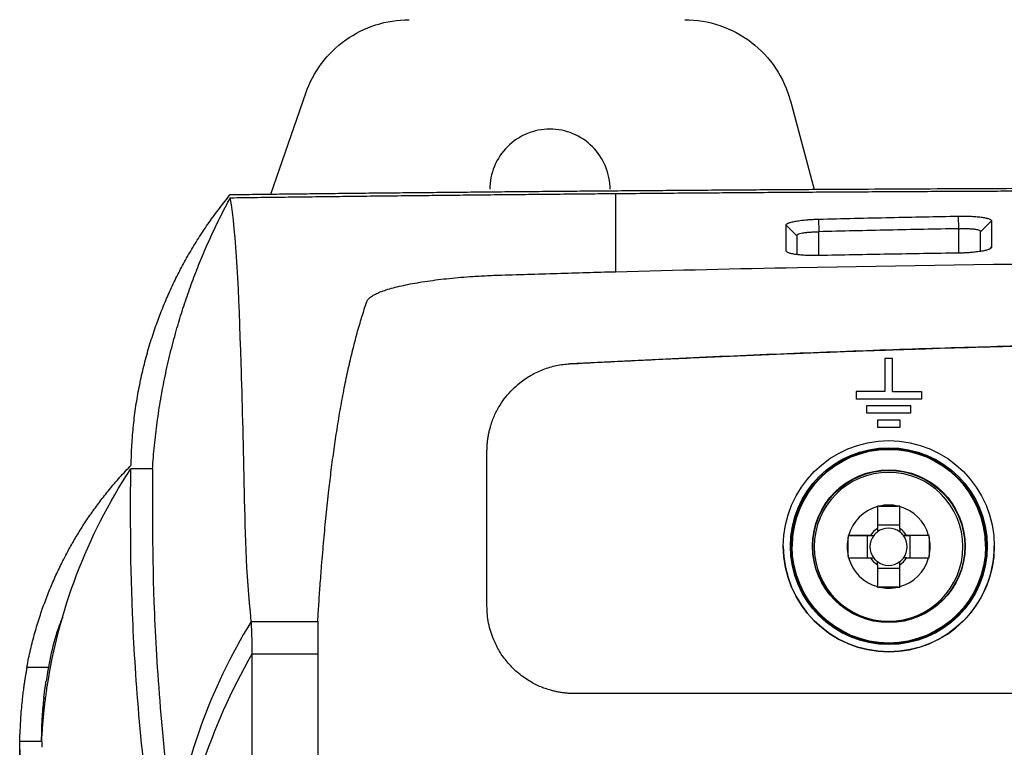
# Model space of a CAD drawing. Header units: millimetres. Extents: x -0.39 to 0.76, y -0.29 to 0.59.
# Tile 44 of 137: x 0.1412 to 0.1862, y 0.2431 to 0.2764. Entities that reach past the tile are written whole.
import ezdxf

# ---------------------------------------------------------------- set-up
doc = ezdxf.new("R2010")
doc.units = ezdxf.units.MM

msp = doc.modelspace()

# ---------------------------------------------------------------- linework, layer by layer
at = {"color": 7, "linetype": 'Continuous', "lineweight": 25}
for p, q in [((0.152688, 0.268415), (0.154288, 0.273025)), ((0.176447, 0.27268), (0.177531, 0.268632)), ((0.177737, 0.267272), (0.177751, 0.266697)), ((0.184151, 0.266835), (0.18414, 0.267409)), ((0.18565, 0.267195), (0.185151, 0.266693)), ((0.176751, 0.266516), (0.17625, 0.266999)), ((0.176751, 0.266516), (0.176751, 0.26567)), ((0.185582, 0.265919), (0.185651, 0.265988)), ((0.180776, 0.260901), (0.180776, 0.259401)), ((0.181126, 0.260901), (0.180776, 0.260901)), ((0.181126, 0.259401), (0.181126, 0.260901)), ((0.179451, 0.259401), (0.179451, 0.259051)), ((0.180776, 0.259401), (0.179451, 0.259401)), ((0.181126, 0.259401), (0.182451, 0.259401)), ((0.182451, 0.259401), (0.182451, 0.259051)), ((0.179451, 0.25905), (0.179451, 0.259051)), ((0.182451, 0.259051), (0.179451, 0.259051)), ((0.182451, 0.25905), (0.179451, 0.25905)), ((0.182451, 0.25905), (0.182451, 0.259051)), ((0.179951, 0.258401), (0.179951, 0.258751)), ((0.179951, 0.258751), (0.181951, 0.258751)), ((0.181951, 0.258401), (0.181951, 0.258751)), ((0.179951, 0.2584), (0.179951, 0.258401)), ((0.181951, 0.258401), (0.179951, 0.258401)), ((0.181951, 0.2584), (0.179951, 0.2584)), ((0.180451, 0.257751), (0.180451, 0.258101)), ((0.180451, 0.258101), (0.181451, 0.258101)), ((0.181451, 0.258101), (0.181451, 0.257751)), ((0.181951, 0.258401), (0.181951, 0.2584)), ((0.180451, 0.25775), (0.180451, 0.257751)), ((0.181451, 0.257751), (0.180451, 0.257751)), ((0.181451, 0.25775), (0.180451, 0.25775)), ((0.181451, 0.25775), (0.181451, 0.257751)), ((0.147281, 0.255855), (0.146281, 0.255855)), ((0.180426, 0.254134), (0.180426, 0.25313)), ((0.180504, 0.254154), (0.181377, 0.254154)), ((0.181456, 0.25313), (0.181456, 0.254134)), ((0.181456, 0.253283), (0.180426, 0.253283)), ((0.179091, 0.25282), (0.179957, 0.252814)), ((0.179091, 0.251869), (0.179091, 0.252741)), ((0.180116, 0.25282), (0.179112, 0.25282)), ((0.179957, 0.252814), (0.179957, 0.25179)), ((0.179957, 0.252814), (0.180263, 0.252814)), ((0.181618, 0.252814), (0.181924, 0.252814)), ((0.18277, 0.25282), (0.181766, 0.25282)), ((0.18279, 0.25282), (0.181924, 0.252814)), ((0.181924, 0.25179), (0.181924, 0.252814)), ((0.18279, 0.252741), (0.18279, 0.251869)), ((0.176126, 0.252325), (0.176126, 0.252325)), ((0.176526, 0.252325), (0.176526, 0.252325)), ((0.177541, 0.2523), (0.177541, 0.252296)), ((0.184341, 0.252296), (0.184341, 0.2523)), ((0.185376, 0.252325), (0.185376, 0.252325)), ((0.185776, 0.252325), (0.185776, 0.252325)), ((0.179112, 0.25179), (0.180116, 0.25179)), ((0.181766, 0.25179), (0.18277, 0.25179)), ((0.180426, 0.25148), (0.180426, 0.250476)), ((0.180426, 0.251316), (0.181456, 0.251316)), ((0.181456, 0.250476), (0.181456, 0.25148)), ((0.181377, 0.250456), (0.180504, 0.250456)), ((0.151797, 0.248889), (0.154836, 0.248889)), ((0.151836, 0.247404), (0.154836, 0.247404)), ((0.141533, 0.246801), (0.142559, 0.246801)), ((0.14221, 0.243396), (0.14121, 0.243396)), ((0.142194, 0.243581), (0.142194, 0.243396))]:
    msp.add_line(p, q, dxfattribs=at)
at = {"color": 9, "linetype": 'Continuous', "lineweight": 25}
for p, q in [((0.177751, 0.265607), (0.177751, 0.266697)), ((0.184151, 0.265719), (0.184151, 0.266835))]:
    msp.add_line(p, q, dxfattribs=at)
at = {"color": 7, "linetype": 'Continuous', "lineweight": 25}
for centre, radius in [((0.180951, 0.252325), 0.0048249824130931), ((0.180951, 0.252325), 0.0044999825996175), ((0.180951, 0.252325), 0.0044495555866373), ((0.180951, 0.252325), 0.0044249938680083), ((0.180951, 0.252322), 0.0034912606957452), ((0.180951, 0.252315), 0.0034738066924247)]:
    msp.add_circle(centre, radius, dxfattribs=at)
for centre, radius, start, end in [((0.180951, 0.252325), 0.0044250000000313, 0.000214, 179.999786), ((0.180941, 0.2523), 0.0034000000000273, 0.000229, 179.999771), ((0.180941, 0.252305), 0.0018999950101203, 105.726764, 164.272935), ((0.180941, 0.252305), 0.0019000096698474, 76.726213, 103.273787), ((0.180941, 0.252305), 0.0018999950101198, 15.727065, 74.273236), ((0.180941, 0.252305), 0.0009724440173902, 121.977747, 148.021952), ((0.180941, 0.252299), 0.0008510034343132, 52.759072, 127.240928), ((0.180941, 0.252305), 0.0009724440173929, 31.978048, 58.022253), ((0.180941, 0.252305), 0.0018999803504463, 166.726075, 193.273925), ((0.180941, 0.252299), 0.0008509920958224, 142.75872, 217.24128), ((0.180941, 0.252299), 0.0008509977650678, 127.240953, 142.758746), ((0.180941, 0.252299), 0.0008509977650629, 37.241254, 52.759047), ((0.180941, 0.252299), 0.0008509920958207, 322.75872, 37.24128), ((0.180941, 0.252305), 0.0018999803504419, 346.726075, 13.273925), ((0.180951, 0.252325), 0.0048249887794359, 180.000168, 270.000133), ((0.180941, 0.252296), 0.0034000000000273, 180.000229, 359.999771), ((0.180951, 0.252325), 0.0048249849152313, 269.999821, 359.999878), ((0.180941, 0.252305), 0.0018999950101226, 195.727065, 254.273236), ((0.180941, 0.252305), 0.000972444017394, 211.978048, 238.022253), ((0.180941, 0.252299), 0.0008509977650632, 217.241254, 232.759047), ((0.180941, 0.252305), 0.0018999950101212, 285.726764, 344.272935), ((0.180941, 0.252305), 0.0009724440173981, 301.977747, 328.021952), ((0.180941, 0.252299), 0.0008509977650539, 307.240953, 322.758746), ((0.180941, 0.252299), 0.0008510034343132, 232.759072, 307.240928), ((0.180941, 0.252305), 0.0019000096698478, 256.726213, 283.273787)]:
    msp.add_arc(centre, radius, start, end, dxfattribs=at)
for points, knots in [([(0.1542876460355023, 0.2730247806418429), (0.1544565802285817, 0.27351164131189), (0.1547013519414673, 0.2739721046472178), (0.1553194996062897, 0.2747968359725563), (0.1556927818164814, 0.2751609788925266), (0.1565325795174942, 0.2757584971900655), (0.1569989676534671, 0.2759917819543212), (0.1579807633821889, 0.2763054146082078), (0.1584960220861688, 0.2763857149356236), (0.1590113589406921, 0.2763857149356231)], [0, 0, 0, 0, 0.25, 0.25, 0.5, 0.5, 0.75, 0.75, 1, 1, 1, 1]), ([(0.1716172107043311, 0.2763857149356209), (0.1721626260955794, 0.2763857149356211), (0.1727079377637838, 0.2762956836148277), (0.1737408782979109, 0.275945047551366), (0.1742283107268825, 0.2756845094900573), (0.1750937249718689, 0.275020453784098), (0.1754715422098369, 0.2746170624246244), (0.1760775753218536, 0.2737100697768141), (0.1763056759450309, 0.2732066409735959), (0.176446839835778, 0.2726798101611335)], [0, 0, 0, 0, 0.25, 0.25, 0.5, 0.5, 0.75, 0.75, 1, 1, 1, 1]), ([(0.1682038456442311, 0.2686357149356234), (0.1682038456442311, 0.2689956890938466), (0.1681322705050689, 0.2693555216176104), (0.1678567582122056, 0.2700206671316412), (0.1676529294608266, 0.2703257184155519), (0.1671438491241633, 0.2708347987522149), (0.1668387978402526, 0.2710386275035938), (0.1661736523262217, 0.2713141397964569), (0.165813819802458, 0.2713857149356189), (0.1650938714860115, 0.2713857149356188), (0.1647340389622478, 0.2713141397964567), (0.1640688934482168, 0.2710386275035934), (0.1637638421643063, 0.2708347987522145), (0.1632547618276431, 0.2703257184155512), (0.1630509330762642, 0.2700206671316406), (0.162775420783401, 0.2693555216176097), (0.162703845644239, 0.2689956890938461), (0.162703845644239, 0.2686357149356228)], [0, 0, 0, 0, 0.125, 0.125, 0.25, 0.25, 0.375, 0.375, 0.5, 0.5, 0.625, 0.625, 0.75, 0.75, 0.875, 0.875, 1, 1, 1, 1]), ([(0.1463048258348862, 0.2560316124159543), (0.1463075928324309, 0.2561853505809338), (0.1463131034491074, 0.2564915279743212), (0.1463348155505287, 0.2569486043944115), (0.1463660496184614, 0.2574014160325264), (0.146407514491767, 0.2578498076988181), (0.1464587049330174, 0.2582936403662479), (0.1465194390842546, 0.2587327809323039), (0.1465894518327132, 0.2591671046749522), (0.1466685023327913, 0.2595964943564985), (0.1467563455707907, 0.26002084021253), (0.1468527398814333, 0.2604400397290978), (0.1469574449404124, 0.2608539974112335), (0.1470702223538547, 0.2612626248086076), (0.147190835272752, 0.2616658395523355), (0.1473190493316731, 0.2620635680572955), (0.1474885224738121, 0.2625537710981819), (0.1477090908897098, 0.2631371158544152), (0.1479935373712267, 0.2638130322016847), (0.1483067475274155, 0.2644857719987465), (0.1486494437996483, 0.2651543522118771), (0.1490224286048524, 0.2658177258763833), (0.1494262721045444, 0.2664749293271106), (0.1498624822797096, 0.2671245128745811), (0.1503291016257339, 0.267766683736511), (0.1506668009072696, 0.2681843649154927), (0.1508361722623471, 0.2683938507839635)], [0, 0, 0, 0, 0.0354691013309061, 0.0706385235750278, 0.1055068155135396, 0.1400726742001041, 0.174334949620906, 0.208292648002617, 0.2419449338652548, 0.2752911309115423, 0.3083307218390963, 0.3410633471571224, 0.3734888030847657, 0.4056070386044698, 0.4374181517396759, 0.4689223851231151, 0.5001201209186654, 0.5544090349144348, 0.609013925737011, 0.6639286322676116, 0.7191498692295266, 0.7746776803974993, 0.8305159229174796, 0.8866727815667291, 0.9431613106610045, 0.9999999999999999, 0.9999999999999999, 0.9999999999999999, 0.9999999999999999]), ([(0.1508356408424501, 0.2682504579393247), (0.1512503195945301, 0.2682558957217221), (0.1520793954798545, 0.2682667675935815), (0.1533268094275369, 0.2682825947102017), (0.1545763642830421, 0.2682980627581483), (0.155828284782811, 0.2683131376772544), (0.1570824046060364, 0.2683278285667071), (0.1583386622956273, 0.2683421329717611), (0.1595969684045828, 0.2683560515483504), (0.1608572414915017, 0.2683695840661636), (0.1621193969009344, 0.2683827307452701), (0.1633833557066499, 0.268395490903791), (0.1646490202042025, 0.2684078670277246), (0.1659163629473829, 0.2684198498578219), (0.1671850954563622, 0.2684314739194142), (0.1680325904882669, 0.2684389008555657), (0.1684561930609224, 0.2684426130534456)], [0, 0, 0, 0, 0.0717451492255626, 0.1434415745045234, 0.2150892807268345, 0.2866882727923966, 0.3582385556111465, 0.429740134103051, 0.5011930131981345, 0.5725971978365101, 0.6439526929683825, 0.7152595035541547, 0.7865176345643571, 0.8577270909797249, 0.9288878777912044, 1, 1, 1, 1]), ([(0.1508362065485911, 0.2683938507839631), (0.1511699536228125, 0.2683978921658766), (0.1518374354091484, 0.2684059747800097), (0.1528414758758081, 0.2684178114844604), (0.1538473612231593, 0.2684294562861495), (0.1545197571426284, 0.2684370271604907), (0.1548559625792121, 0.2684408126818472)], [0, 0, 0, 0, 0.2500037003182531, 0.4999981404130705, 0.7499935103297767, 1, 1, 1, 1]), ([(0.1548559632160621, 0.2684408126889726), (0.1552674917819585, 0.2684453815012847), (0.156090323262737, 0.2684545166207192), (0.1573280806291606, 0.2684677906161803), (0.1585679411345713, 0.2684807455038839), (0.1598101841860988, 0.2684933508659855), (0.1610547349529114, 0.2685056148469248), (0.162301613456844, 0.2685175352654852), (0.1635508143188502, 0.2685291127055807), (0.1648023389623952, 0.2685403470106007), (0.1660561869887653, 0.2685512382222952), (0.167312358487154, 0.2685617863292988), (0.1685708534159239, 0.268571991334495), (0.1698316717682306, 0.2685818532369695), (0.1710948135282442, 0.2685913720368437), (0.1723602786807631, 0.268600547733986), (0.1736280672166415, 0.2686093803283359), (0.1748981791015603, 0.2686178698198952), (0.1761706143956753, 0.2686260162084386), (0.1774453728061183, 0.2686338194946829), (0.1787224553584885, 0.2686412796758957), (0.1804174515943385, 0.2686507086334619), (0.1825315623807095, 0.2686615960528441), (0.1850663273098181, 0.2686732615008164), (0.1876041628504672, 0.2686835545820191), (0.1901450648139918, 0.2686924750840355), (0.1926890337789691, 0.2687000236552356), (0.1952360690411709, 0.2687061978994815), (0.1977861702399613, 0.2687110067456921), (0.2003393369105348, 0.2687144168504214), (0.2028955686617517, 0.268716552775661), (0.2046008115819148, 0.2687168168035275), (0.2054538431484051, 0.2687169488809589)], [0, 0, 0, 0, 0.0251960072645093, 0.0503781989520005, 0.0755481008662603, 0.1007072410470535, 0.1258571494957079, 0.1509993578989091, 0.1761353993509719, 0.2012668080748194, 0.2263951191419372, 0.251521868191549, 0.2766485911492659, 0.3017768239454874, 0.3269081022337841, 0.3520439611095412, 0.3771859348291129, 0.4023355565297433, 0.4274943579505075, 0.4526638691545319, 0.4778456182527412, 0.5030411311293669, 0.5528054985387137, 0.6025231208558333, 0.652205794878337, 0.701865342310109, 0.751513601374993, 0.8011624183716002, 0.8508236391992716, 0.9005091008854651, 0.9502306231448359, 1, 1, 1, 1]), ([(0.1684561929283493, 0.2684426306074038), (0.1688762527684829, 0.2684462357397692), (0.1697162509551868, 0.2684534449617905), (0.1709788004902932, 0.2684637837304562), (0.1722428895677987, 0.268473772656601), (0.1735086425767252, 0.2684833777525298), (0.1747759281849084, 0.2684926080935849), (0.1760446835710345, 0.2685014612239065), (0.1773148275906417, 0.2685099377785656), (0.1785862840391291, 0.2685180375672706), (0.1798589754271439, 0.2685257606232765), (0.1811328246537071, 0.268533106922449), (0.1824077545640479, 0.2685400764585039), (0.1836836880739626, 0.2685466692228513), (0.1849605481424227, 0.2685528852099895), (0.1862382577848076, 0.2685587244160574), (0.1875167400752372, 0.2685641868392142), (0.1887959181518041, 0.2685692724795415), (0.1900757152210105, 0.2685739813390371), (0.1913560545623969, 0.2685783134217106), (0.1926368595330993, 0.2685822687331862), (0.1939180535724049, 0.2685858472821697), (0.1951995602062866, 0.2685890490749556), (0.196481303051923, 0.2685918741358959), (0.1977632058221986, 0.2685943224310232), (0.1990451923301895, 0.2685963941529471), (0.2003271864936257, 0.2685980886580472), (0.2016091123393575, 0.2685994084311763), (0.2028908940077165, 0.2686003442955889), (0.2041724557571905, 0.2686009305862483), (0.2050267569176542, 0.2686010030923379), (0.2054538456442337, 0.2686010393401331)], [0, 0, 0, 0, 0.0346226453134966, 0.0692352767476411, 0.1038378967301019, 0.138430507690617, 0.1730131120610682, 0.2075857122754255, 0.2421483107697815, 0.2767009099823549, 0.311243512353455, 0.3457761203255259, 0.3802987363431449, 0.414811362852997, 0.4493140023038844, 0.4838066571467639, 0.518289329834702, 0.5527620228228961, 0.5872247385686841, 0.6216774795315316, 0.6561202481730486, 0.6905530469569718, 0.7249758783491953, 0.759388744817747, 0.793791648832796, 0.8281845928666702, 0.8625675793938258, 0.8969406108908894, 0.9313036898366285, 0.9656568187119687, 1, 1, 1, 1]), ([(0.1684561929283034, 0.2684426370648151), (0.1684561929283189, 0.2684426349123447), (0.1684561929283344, 0.2684426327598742), (0.1684561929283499, 0.2684426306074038), (0.1684561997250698, 0.2674977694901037), (0.1684561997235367, 0.2662895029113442), (0.1684561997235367, 0.2648694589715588)], [0, 0, 0, 0, 2.2780812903e-06, 2.2780812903e-06, 2.2780812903e-06, 1.00000227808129, 1.00000227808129, 1.00000227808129, 1.00000227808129]), ([(0.1472813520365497, 0.2558546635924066), (0.147293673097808, 0.2560335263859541), (0.1473182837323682, 0.2563907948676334), (0.1473671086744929, 0.2569254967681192), (0.147424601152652, 0.257458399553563), (0.1474916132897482, 0.2579894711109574), (0.1475679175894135, 0.2585187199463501), (0.1476535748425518, 0.2590461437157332), (0.1477485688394, 0.2595717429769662), (0.1478529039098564, 0.2600955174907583), (0.1479665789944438, 0.2606174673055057), (0.1480895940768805, 0.2611375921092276), (0.1482219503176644, 0.261655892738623), (0.1483990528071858, 0.2623014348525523), (0.1486304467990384, 0.2630709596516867), (0.1489284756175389, 0.263960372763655), (0.1492540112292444, 0.2648393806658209), (0.1496068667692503, 0.2657080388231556), (0.1499877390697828, 0.2665661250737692), (0.1503940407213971, 0.2674144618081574), (0.1506885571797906, 0.2679720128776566), (0.1508356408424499, 0.2682504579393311)], [0, 0, 0, 0, 0.0421261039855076, 0.0841445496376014, 0.1260630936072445, 0.1678895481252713, 0.2096317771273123, 0.2512976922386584, 0.2928952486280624, 0.3344324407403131, 0.3759172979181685, 0.417357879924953, 0.4587622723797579, 0.5001385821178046, 0.5725173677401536, 0.6444964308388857, 0.7161209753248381, 0.7874368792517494, 0.8584906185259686, 0.929329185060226, 1, 1, 1, 1]), ([(0.1517974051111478, 0.2488887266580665), (0.151545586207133, 0.2511045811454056), (0.1514893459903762, 0.2553242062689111), (0.1512806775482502, 0.2626603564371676), (0.1511193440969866, 0.2665948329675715), (0.1508356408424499, 0.2682504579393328)], [0, 0, 0, 0, 0.2499999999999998, 0.4999999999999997, 1, 1, 1, 1]), ([(0.1762498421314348, 0.2669988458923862), (0.1762506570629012, 0.2670049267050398), (0.1762522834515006, 0.2670170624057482), (0.1762656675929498, 0.2670353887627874), (0.1762870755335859, 0.2670537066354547), (0.1763173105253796, 0.2670720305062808), (0.1763749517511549, 0.2670992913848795), (0.1764796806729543, 0.2671345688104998), (0.1766613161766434, 0.2671751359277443), (0.1768852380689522, 0.2672107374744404), (0.1771189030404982, 0.2672366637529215), (0.1773388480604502, 0.2672542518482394), (0.1775361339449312, 0.2672657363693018), (0.1776697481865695, 0.2672698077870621), (0.1777366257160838, 0.2672718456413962)], [0, 0, 0, 0, 0.0500256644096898, 0.0998380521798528, 0.1496858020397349, 0.1998176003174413, 0.2504785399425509, 0.3762490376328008, 0.500253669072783, 0.6256267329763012, 0.7498936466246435, 0.8342442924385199, 0.9170348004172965, 1, 1, 1, 1]), ([(0.1777366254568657, 0.26727184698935), (0.1788321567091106, 0.2672976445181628), (0.180966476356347, 0.2673479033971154), (0.1831009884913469, 0.2673891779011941), (0.1841398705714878, 0.2674092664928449)], [0, 0, 0, 0, 0.5132929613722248, 1, 1, 1, 1]), ([(0.1841398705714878, 0.2674092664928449), (0.1841806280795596, 0.2674098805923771), (0.1842617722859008, 0.2674111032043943), (0.1843824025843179, 0.2674109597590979), (0.1845010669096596, 0.2674093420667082), (0.1846177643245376, 0.2674061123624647), (0.1847874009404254, 0.2673990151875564), (0.1850005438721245, 0.2673845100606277), (0.1852286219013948, 0.2673579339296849), (0.185414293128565, 0.2673243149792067), (0.1855337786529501, 0.2672891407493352), (0.1856047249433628, 0.2672557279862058), (0.1856431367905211, 0.2672257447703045), (0.1856477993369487, 0.2672050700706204), (0.1856501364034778, 0.2671947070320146)], [0, 0, 0, 0, 0.0502328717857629, 0.1000087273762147, 0.1496894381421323, 0.1996370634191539, 0.2502062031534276, 0.3746402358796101, 0.4999054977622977, 0.6240086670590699, 0.7497125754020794, 0.8335792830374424, 0.916582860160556, 1, 1, 1, 1]), ([(0.1767506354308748, 0.2665158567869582), (0.1767506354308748, 0.2665280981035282), (0.1767595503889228, 0.2665535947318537), (0.1768019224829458, 0.2665863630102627), (0.1768815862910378, 0.2666168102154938), (0.1769899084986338, 0.2666397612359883), (0.1770954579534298, 0.2666546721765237), (0.1771727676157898, 0.2666632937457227), (0.1772517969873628, 0.2666709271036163), (0.1773746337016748, 0.2666802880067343), (0.1775479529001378, 0.2666895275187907), (0.1776828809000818, 0.2666946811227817), (0.1777506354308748, 0.2666971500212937)], [2, 2, 2, 2, 2.3189437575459, 2.6578669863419, 3.026373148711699, 3.4651759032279, 3.7609084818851, 3.9098561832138, 4.059502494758, 4.3400444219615, 4.7593740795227, 5.1827840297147, 5.1827840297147, 5.1827840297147, 5.1827840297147]), ([(0.1841506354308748, 0.2668346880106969), (0.1830831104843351, 0.2668139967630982), (0.1809496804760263, 0.2667726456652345), (0.1788164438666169, 0.2667222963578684), (0.1777506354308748, 0.2666971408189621)], [0, 0, 0, 0, 0.5003796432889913, 0.9999999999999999, 0.9999999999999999, 0.9999999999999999, 0.9999999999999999]), ([(0.1841506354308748, 0.2668346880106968), (0.1842128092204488, 0.2668365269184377), (0.1843368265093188, 0.2668390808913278), (0.1845258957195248, 0.2668395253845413), (0.1847096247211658, 0.2668336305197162), (0.1848581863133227, 0.2668209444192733), (0.1849521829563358, 0.2668063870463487), (0.1850215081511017, 0.2667911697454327), (0.1850684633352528, 0.2667762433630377), (0.1851134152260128, 0.2667539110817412), (0.1851429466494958, 0.2667288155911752), (0.1851506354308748, 0.2667046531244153), (0.1851506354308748, 0.2666928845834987)], [2, 2, 2, 2, 2.3890124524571, 2.775286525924, 3.2205218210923, 3.6638572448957, 3.9562515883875, 4.113320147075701, 4.427362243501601, 4.585395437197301, 4.9059337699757, 5.2062793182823, 5.2062793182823, 5.2062793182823, 5.2062793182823]), ([(0.1851506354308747, 0.2657991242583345), (0.1851506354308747, 0.2659025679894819), (0.1851506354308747, 0.2662139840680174), (0.1851506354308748, 0.2665011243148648), (0.1851506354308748, 0.2666928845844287)], [0, 0, 0, 0, 0.3321720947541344, 1, 1, 1, 1]), ([(0.1777422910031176, 0.2656066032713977), (0.1777034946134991, 0.2656059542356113), (0.1776264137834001, 0.2656046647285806), (0.1775119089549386, 0.2656045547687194), (0.1773995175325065, 0.2656058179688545), (0.1772892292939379, 0.2656085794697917), (0.1771270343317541, 0.2656149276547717), (0.1769210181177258, 0.2656283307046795), (0.176693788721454, 0.2656538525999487), (0.176504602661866, 0.2656867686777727), (0.1763784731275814, 0.2657220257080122), (0.1763023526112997, 0.2657558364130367), (0.1762604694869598, 0.2657865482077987), (0.1762546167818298, 0.2658077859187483), (0.1762516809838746, 0.2658184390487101)], [0, 0, 0, 0, 0.0508455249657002, 0.1010201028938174, 0.1507992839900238, 0.2004671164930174, 0.2503113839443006, 0.3755869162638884, 0.5000450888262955, 0.6252200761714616, 0.7497806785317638, 0.8336674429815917, 0.9165652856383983, 1, 1, 1, 1]), ([(0.1841445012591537, 0.2657188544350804), (0.1830774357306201, 0.2657022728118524), (0.1809432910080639, 0.2656691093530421), (0.1788092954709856, 0.265627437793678), (0.1777422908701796, 0.2656066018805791)], [0, 0, 0, 0, 0.4999967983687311, 0.9999999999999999, 0.9999999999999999, 0.9999999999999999, 0.9999999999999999]), ([(0.1856509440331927, 0.2659877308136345), (0.1856496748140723, 0.2659810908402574), (0.1856471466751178, 0.2659678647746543), (0.1856313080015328, 0.2659480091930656), (0.185606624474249, 0.2659283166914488), (0.1855722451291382, 0.265908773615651), (0.1855075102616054, 0.2658801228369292), (0.1853921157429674, 0.2658436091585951), (0.1852005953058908, 0.2658034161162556), (0.1849710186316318, 0.265769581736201), (0.1847403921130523, 0.2657465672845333), (0.184526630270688, 0.2657318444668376), (0.1843373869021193, 0.2657228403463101), (0.1842090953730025, 0.2657201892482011), (0.1841445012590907, 0.2657188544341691)], [0, 0, 0, 0, 0.0502187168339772, 0.1000299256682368, 0.1497894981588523, 0.1998537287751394, 0.2505718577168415, 0.3752354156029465, 0.5002380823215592, 0.6244194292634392, 0.749899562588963, 0.8329204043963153, 0.9158762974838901, 1, 1, 1, 1]), ([(0.1630673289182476, 0.2647104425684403), (0.1639717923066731, 0.2647388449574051), (0.1657679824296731, 0.26479524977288), (0.1675643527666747, 0.2648455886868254), (0.1684561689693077, 0.2648705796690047)], [0, 0, 0, 0, 0.5035454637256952, 1, 1, 1, 1]), ([(0.1570793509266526, 0.2635043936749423), (0.1570849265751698, 0.2635183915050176), (0.1570960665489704, 0.2635463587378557), (0.1571234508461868, 0.263588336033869), (0.1571586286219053, 0.2636302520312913), (0.1572023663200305, 0.2636721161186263), (0.1572801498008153, 0.2637345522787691), (0.1574122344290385, 0.2638170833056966), (0.1576273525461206, 0.263918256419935), (0.1578905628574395, 0.2640167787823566), (0.1583050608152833, 0.2641439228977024), (0.1589321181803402, 0.2642918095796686), (0.1596827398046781, 0.264419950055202), (0.1603360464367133, 0.2645074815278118), (0.1608493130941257, 0.264565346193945), (0.161382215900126, 0.2646151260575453), (0.1618716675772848, 0.2646519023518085), (0.1623077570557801, 0.2646782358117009), (0.1626867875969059, 0.2646970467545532), (0.1629404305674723, 0.2647059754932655), (0.1630673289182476, 0.2647104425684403)], [0, 0, 0, 0, 0.0251804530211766, 0.0503097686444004, 0.0754205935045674, 0.1005457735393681, 0.1257182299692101, 0.1882510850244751, 0.2507672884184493, 0.3134968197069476, 0.376192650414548, 0.5025193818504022, 0.627300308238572, 0.6892780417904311, 0.7510724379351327, 0.8130579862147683, 0.8748673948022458, 0.9166437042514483, 0.9582965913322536, 1, 1, 1, 1]), ([(0.1548356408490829, 0.2488887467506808), (0.1548520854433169, 0.2491501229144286), (0.1548865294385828, 0.249697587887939), (0.1549457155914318, 0.2505448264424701), (0.1550205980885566, 0.2515267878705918), (0.1551109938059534, 0.2525995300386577), (0.1552203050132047, 0.2537539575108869), (0.1553354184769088, 0.2548188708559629), (0.1554553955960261, 0.2558273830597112), (0.1555796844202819, 0.2567575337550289), (0.1557201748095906, 0.2577035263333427), (0.1558753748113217, 0.2586381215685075), (0.156046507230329, 0.2595571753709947), (0.1562292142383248, 0.2604321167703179), (0.1564237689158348, 0.2612637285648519), (0.156630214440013, 0.2620519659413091), (0.1568465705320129, 0.2628000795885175), (0.1570022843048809, 0.2632712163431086), (0.1570793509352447, 0.2635043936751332)], [0, 0, 0, 0, 0.0460336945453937, 0.0964197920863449, 0.1511540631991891, 0.2232292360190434, 0.2931133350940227, 0.366993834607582, 0.4267388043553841, 0.4902409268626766, 0.552891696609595, 0.6204297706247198, 0.6867498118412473, 0.7518504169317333, 0.815730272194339, 0.8783850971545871, 0.9398097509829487, 1, 1, 1, 1]), ([(0.1663654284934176, 0.2606612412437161), (0.1673591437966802, 0.2607120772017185), (0.1693252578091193, 0.2608126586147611), (0.1722428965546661, 0.2609497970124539), (0.1750969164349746, 0.2610746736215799), (0.1778875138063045, 0.2611865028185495), (0.180614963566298, 0.2612858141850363), (0.1832792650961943, 0.2613733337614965), (0.1864144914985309, 0.2614655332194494), (0.1900036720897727, 0.2615545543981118), (0.1940296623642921, 0.2616316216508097), (0.1979405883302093, 0.2616844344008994), (0.2017358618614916, 0.2617165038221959), (0.2042274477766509, 0.2617204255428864), (0.2054538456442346, 0.2617223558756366)], [0, 0, 0, 0, 0.0763314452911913, 0.15102547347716, 0.2240694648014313, 0.2954824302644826, 0.3652742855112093, 0.4334422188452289, 0.4999824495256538, 0.6058937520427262, 0.7088628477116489, 0.8088774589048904, 0.9059264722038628, 1, 1, 1, 1]), ([(0.2445424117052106, 0.2606567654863), (0.2435846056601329, 0.2607058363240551), (0.2416783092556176, 0.2608035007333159), (0.2388322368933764, 0.2609373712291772), (0.2360136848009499, 0.2610610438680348), (0.2332226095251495, 0.261173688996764), (0.2304590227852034, 0.2612755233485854), (0.2277229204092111, 0.2613664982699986), (0.2226338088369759, 0.2615169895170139), (0.215215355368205, 0.2616723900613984), (0.2054562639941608, 0.2617419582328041), (0.1956949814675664, 0.2616726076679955), (0.1875889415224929, 0.261502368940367), (0.1811117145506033, 0.2613014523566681), (0.1762693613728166, 0.2611202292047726), (0.1713444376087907, 0.2609079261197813), (0.1680344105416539, 0.2607407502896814), (0.1663654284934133, 0.2606564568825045)], [0, 0, 0, 0, 0.0367858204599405, 0.0732138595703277, 0.1092845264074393, 0.1449982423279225, 0.1803554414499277, 0.215356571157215, 0.2500020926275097, 0.3756388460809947, 0.4999516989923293, 0.6243199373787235, 0.7500403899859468, 0.8109255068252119, 0.8728789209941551, 0.9359030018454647, 1, 1, 1, 1]), ([(0.1625736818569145, 0.2566693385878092), (0.1625745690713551, 0.2567340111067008), (0.162576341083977, 0.2568631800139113), (0.1625907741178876, 0.2570560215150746), (0.1626138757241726, 0.2572476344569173), (0.1626465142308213, 0.2574379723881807), (0.1626885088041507, 0.2576270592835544), (0.1627690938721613, 0.2579212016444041), (0.1629149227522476, 0.2583128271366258), (0.1631526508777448, 0.2587590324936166), (0.1634279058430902, 0.2591532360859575), (0.163731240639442, 0.2594942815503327), (0.1641109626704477, 0.2598343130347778), (0.1645789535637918, 0.2601533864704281), (0.1650492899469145, 0.2603749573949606), (0.1654425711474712, 0.2605080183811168), (0.165745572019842, 0.2605842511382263), (0.1660534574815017, 0.2606380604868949), (0.1662612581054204, 0.2606535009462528), (0.1663654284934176, 0.2606612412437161)], [0, 0, 0, 0, 0.0321467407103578, 0.0642059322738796, 0.0962459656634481, 0.1283329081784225, 0.1605300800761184, 0.1929062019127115, 0.2805997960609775, 0.3686917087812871, 0.4443266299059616, 0.5187689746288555, 0.5933571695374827, 0.6949707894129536, 0.7961675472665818, 0.8473623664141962, 0.898188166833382, 0.9489617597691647, 1, 1, 1, 1]), ([(0.1625736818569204, 0.2495891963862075), (0.1625736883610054, 0.2503028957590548), (0.1625737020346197, 0.2518033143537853), (0.1625737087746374, 0.2541644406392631), (0.1625736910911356, 0.255810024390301), (0.1625736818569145, 0.2566693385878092)], [0, 0, 0, 0, 0.3023862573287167, 0.635710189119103, 1, 1, 1, 1]), ([(0.1415348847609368, 0.2468004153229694), (0.1415608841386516, 0.2469352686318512), (0.1416123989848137, 0.2472024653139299), (0.141700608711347, 0.2475980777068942), (0.1417953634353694, 0.247985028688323), (0.1418969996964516, 0.2483631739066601), (0.1420048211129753, 0.2487324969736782), (0.1421184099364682, 0.2490929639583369), (0.1422372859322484, 0.2494445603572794), (0.1423609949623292, 0.2497872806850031), (0.1424890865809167, 0.2501211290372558), (0.1426211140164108, 0.2504461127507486), (0.1427566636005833, 0.250762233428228), (0.1428953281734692, 0.2510694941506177), (0.1430367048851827, 0.2513679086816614), (0.1432209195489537, 0.251739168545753), (0.1434585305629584, 0.2521889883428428), (0.1437632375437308, 0.2527216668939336), (0.1440982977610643, 0.2532626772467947), (0.1444658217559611, 0.253810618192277), (0.1448678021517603, 0.2543640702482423), (0.1453071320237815, 0.2549210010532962), (0.1457836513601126, 0.2554810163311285), (0.1461295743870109, 0.2558464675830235), (0.1463048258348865, 0.256031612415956)], [0, 0, 0, 0, 0.0407759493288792, 0.0807929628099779, 0.1200503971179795, 0.1585478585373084, 0.1962851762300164, 0.2332623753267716, 0.2694796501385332, 0.3049373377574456, 0.3396358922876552, 0.3735755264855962, 0.4067546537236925, 0.4391714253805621, 0.4708244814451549, 0.5017128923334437, 0.5579688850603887, 0.6159401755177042, 0.6756245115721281, 0.7370232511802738, 0.8001427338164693, 0.8649959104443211, 0.9316042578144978, 1, 1, 1, 1]), ([(0.1665736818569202, 0.2455906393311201), (0.166512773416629, 0.2455914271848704), (0.1663912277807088, 0.2455929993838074), (0.166209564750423, 0.2456058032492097), (0.166029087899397, 0.2456262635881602), (0.1658497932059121, 0.2456551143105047), (0.1656716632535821, 0.2456921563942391), (0.1653781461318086, 0.2457672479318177), (0.164977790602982, 0.2459086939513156), (0.164457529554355, 0.2461779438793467), (0.1639478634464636, 0.2465477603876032), (0.1634970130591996, 0.2470086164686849), (0.1631359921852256, 0.2475149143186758), (0.1628981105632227, 0.2479884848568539), (0.1627405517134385, 0.2484236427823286), (0.1626444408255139, 0.2488067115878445), (0.1625845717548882, 0.2491964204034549), (0.1625773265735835, 0.2494577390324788), (0.1625736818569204, 0.2495891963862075)], [0, 0, 0, 0, 0.0290088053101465, 0.0578884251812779, 0.0867017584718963, 0.1155119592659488, 0.1443820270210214, 0.1733743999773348, 0.2599036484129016, 0.3461853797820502, 0.4523533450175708, 0.5593608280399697, 0.6531493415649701, 0.7477559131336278, 0.8111369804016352, 0.873802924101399, 0.9365160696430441, 1, 1, 1, 1]), ([(0.143171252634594, 0.2490865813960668), (0.1431174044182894, 0.248958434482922), (0.1427187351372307, 0.2480096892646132), (0.1425547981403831, 0.2470167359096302), (0.1424130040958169, 0.2461579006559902)], [0, 0, 0, 0, 0.1350698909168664, 1, 1, 1, 1]), ([(0.1548356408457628, 0.2488887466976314), (0.1548356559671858, 0.2488765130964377), (0.1548356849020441, 0.2488531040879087), (0.1548357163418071, 0.2488089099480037), (0.1548357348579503, 0.2487633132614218), (0.1548357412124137, 0.2487177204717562), (0.1548357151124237, 0.248618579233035), (0.1548356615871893, 0.248487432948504), (0.1548356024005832, 0.248294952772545), (0.1548356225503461, 0.2481150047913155), (0.1548356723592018, 0.247937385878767), (0.1548356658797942, 0.2477802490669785), (0.1548356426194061, 0.2476525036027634), (0.1548356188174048, 0.2475170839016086), (0.1548356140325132, 0.2474350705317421), (0.1548356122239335, 0.2474040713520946)], [0, 0, 0, 0, 0.0584060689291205, 0.1117600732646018, 0.1602205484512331, 0.2038413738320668, 0.2426198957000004, 0.4250980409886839, 0.4998170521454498, 0.6291680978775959, 0.7572150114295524, 0.7981013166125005, 0.881122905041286, 0.9550671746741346, 1, 1, 1, 1]), ([(0.1548356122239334, 0.2474040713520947), (0.1548356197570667, 0.2466452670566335), (0.1548356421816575, 0.2443864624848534), (0.1548356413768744, 0.2421226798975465), (0.1548356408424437, 0.2406193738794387)], [0, 0, 0, 0, 0.3359318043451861, 1, 1, 1, 1]), ([(0.1415337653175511, 0.2468005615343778), (0.1415230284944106, 0.2467402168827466), (0.1415020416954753, 0.2466222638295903), (0.1414722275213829, 0.2464427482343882), (0.1414445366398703, 0.2462679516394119), (0.1414190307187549, 0.2460986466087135), (0.1413956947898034, 0.2459361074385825), (0.1413745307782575, 0.2457813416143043), (0.1413555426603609, 0.2456352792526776), (0.1413387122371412, 0.2454987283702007), (0.141312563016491, 0.2452727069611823), (0.1412803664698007, 0.2449534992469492), (0.1412474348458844, 0.2445373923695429), (0.141223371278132, 0.2441330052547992), (0.1412152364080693, 0.2438657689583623), (0.1412112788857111, 0.2437357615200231)], [0, 0, 0, 0, 0.0692718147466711, 0.1354025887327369, 0.1982473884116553, 0.2576773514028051, 0.3135791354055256, 0.3658541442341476, 0.4144175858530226, 0.459197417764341, 0.5001332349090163, 0.6340433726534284, 0.7622469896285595, 0.8843358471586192, 1, 1, 1, 1]), ([(0.1422097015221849, 0.2433961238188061), (0.1422137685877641, 0.2434694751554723), (0.1422219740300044, 0.2436174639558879), (0.142236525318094, 0.2438390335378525), (0.1422528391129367, 0.2440620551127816), (0.1422710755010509, 0.2442857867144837), (0.1422911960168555, 0.2445096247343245), (0.142314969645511, 0.244750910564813), (0.1423437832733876, 0.2450150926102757), (0.1423788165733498, 0.2453053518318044), (0.1424188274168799, 0.2456090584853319), (0.1424480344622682, 0.2458052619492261), (0.1424632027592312, 0.2459071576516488)], [0, 0, 0, 0, 0.0797938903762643, 0.1609868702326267, 0.2435831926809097, 0.3275868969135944, 0.4130018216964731, 0.4998316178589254, 0.6091560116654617, 0.7289566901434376, 0.8592372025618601, 1, 1, 1, 1]), ([(0.1423096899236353, 0.2454035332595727), (0.1423177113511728, 0.2454697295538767), (0.1423337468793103, 0.2456020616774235), (0.1423593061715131, 0.2457933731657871), (0.1423857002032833, 0.2459796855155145), (0.1424038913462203, 0.2460984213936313), (0.1424130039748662, 0.2461579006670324)], [0, 0, 0, 0, 0.2497583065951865, 0.4992884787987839, 0.7491747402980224, 1, 1, 1, 1]), ([(0.1423095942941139, 0.2454035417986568), (0.1423028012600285, 0.2453445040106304), (0.1422894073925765, 0.2452280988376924), (0.1422711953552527, 0.2450512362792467), (0.1422547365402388, 0.2448765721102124), (0.1422401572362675, 0.2447042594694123), (0.1422231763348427, 0.2444796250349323), (0.1422069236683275, 0.2442058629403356), (0.1421949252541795, 0.2438876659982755), (0.1421944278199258, 0.2436805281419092), (0.1421941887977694, 0.2435809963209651)], [0, 0, 0, 0, 0.104870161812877, 0.2067731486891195, 0.3057134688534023, 0.4016960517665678, 0.4947263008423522, 0.6758516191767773, 0.8442434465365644, 0.9999999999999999, 0.9999999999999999, 0.9999999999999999, 0.9999999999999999]), ([(0.2054538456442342, 0.245590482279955), (0.2036491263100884, 0.245590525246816), (0.2001628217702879, 0.2455906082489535), (0.1951180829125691, 0.2455909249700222), (0.1904427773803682, 0.2455911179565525), (0.184221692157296, 0.2455911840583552), (0.1763063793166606, 0.2455918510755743), (0.1698263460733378, 0.245591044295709), (0.1665736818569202, 0.2455906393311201)], [0, 0, 0, 0, 0.1392523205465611, 0.2690035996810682, 0.3892529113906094, 0.4999999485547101, 0.7490240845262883, 1, 1, 1, 1]), ([(0.1412046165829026, 0.240833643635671), (0.1412072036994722, 0.2412363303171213), (0.1412132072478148, 0.2421707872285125), (0.1412119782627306, 0.2431681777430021), (0.1412112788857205, 0.2437357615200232)], [0, 0, 0, 0, 0.4309312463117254, 1, 1, 1, 1]), ([(0.1441933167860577, 0.2295846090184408), (0.1441298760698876, 0.2297723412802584), (0.144002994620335, 0.2301478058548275), (0.1438215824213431, 0.2307037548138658), (0.143646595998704, 0.2312539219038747), (0.1434786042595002, 0.2317974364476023), (0.1433173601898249, 0.232334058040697), (0.1431628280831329, 0.2328633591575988), (0.1430149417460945, 0.2333850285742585), (0.1428244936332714, 0.2340765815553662), (0.1424282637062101, 0.2355916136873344), (0.1420041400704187, 0.2374501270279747), (0.1416377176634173, 0.2393924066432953), (0.1414451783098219, 0.2406469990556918), (0.141335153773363, 0.2415427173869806), (0.1412783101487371, 0.2421092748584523), (0.141244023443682, 0.2425467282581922), (0.1412244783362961, 0.2428776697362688), (0.1412179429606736, 0.2430561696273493), (0.141215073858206, 0.2431345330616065)], [0, 0, 0, 0, 0.0307929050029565, 0.0615858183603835, 0.0923788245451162, 0.1231720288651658, 0.1539655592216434, 0.1847595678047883, 0.2155542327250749, 0.2463497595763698, 0.3091936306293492, 0.4946310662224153, 0.6156828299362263, 0.7455600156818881, 0.8146323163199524, 0.8746090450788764, 0.9254945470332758, 0.9672912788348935, 0.9999999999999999, 0.9999999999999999, 0.9999999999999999, 0.9999999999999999])]:
    msp.add_open_spline(points, degree=3, knots=knots, dxfattribs=at)
for points in [[(0.1856501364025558, 0.2671947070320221), (0.1856504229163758, 0.2668149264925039), (0.1856506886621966, 0.2664121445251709), (0.1856509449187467, 0.2659877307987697)], [(0.1762516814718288, 0.2658184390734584), (0.1762511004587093, 0.2662336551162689), (0.1762504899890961, 0.2666275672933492), (0.1762498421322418, 0.2669988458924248)], [(0.1767759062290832, 0.2650637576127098), (0.1863338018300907, 0.2652520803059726), (0.1958939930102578, 0.2653250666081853), (0.2054538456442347, 0.2653250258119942)], [(0.1684562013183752, 0.2648694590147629), (0.1712292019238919, 0.2649445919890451), (0.1740024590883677, 0.2650089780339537), (0.1767759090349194, 0.2650636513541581)], [(0.142463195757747, 0.2459071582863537), (0.1429921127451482, 0.2493611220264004), (0.144246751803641, 0.2527511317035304), (0.1462813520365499, 0.2558546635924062)], [(0.1472738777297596, 0.2389839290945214), (0.1467370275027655, 0.2430968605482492), (0.1462199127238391, 0.249863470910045), (0.1462813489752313, 0.2541797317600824), (0.1462813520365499, 0.2558546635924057)], [(0.1472813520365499, 0.2558546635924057), (0.1472813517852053, 0.2541797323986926), (0.1472198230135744, 0.2498634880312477), (0.1477370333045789, 0.2430968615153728), (0.1482738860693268, 0.2389839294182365)], [(0.1805043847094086, 0.254154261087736), (0.1804781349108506, 0.254154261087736), (0.1804518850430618, 0.2541542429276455), (0.1804256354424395, 0.2541541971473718)], [(0.1804256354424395, 0.2541338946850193), (0.1804256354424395, 0.2541406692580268), (0.1804256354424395, 0.2541474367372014), (0.1804256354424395, 0.2541541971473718)], [(0.1814556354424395, 0.2541541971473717), (0.1814293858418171, 0.2541542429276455), (0.1814031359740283, 0.254154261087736), (0.1813768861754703, 0.254154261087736)], [(0.1814556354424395, 0.2541541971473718), (0.1814556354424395, 0.2541474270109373), (0.1814556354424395, 0.2541406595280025), (0.1814556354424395, 0.2541338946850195)], [(0.1804256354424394, 0.2531299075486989), (0.1804256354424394, 0.2530802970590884), (0.1804256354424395, 0.2530295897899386), (0.1804256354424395, 0.2529768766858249)], [(0.1814556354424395, 0.2531299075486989), (0.1814556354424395, 0.2530802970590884), (0.1814556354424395, 0.2530295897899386), (0.1814556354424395, 0.252976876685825)], [(0.1790914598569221, 0.2528200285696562), (0.1790914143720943, 0.2527937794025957), (0.1790913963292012, 0.2527675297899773), (0.1790913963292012, 0.2527412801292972)], [(0.1790914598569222, 0.2528200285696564), (0.1790982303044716, 0.2528200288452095), (0.1791049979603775, 0.2528200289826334), (0.1791117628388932, 0.2528200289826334)], [(0.1801157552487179, 0.2528200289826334), (0.1801634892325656, 0.2528181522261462), (0.1802123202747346, 0.2528162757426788), (0.1802631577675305, 0.2528143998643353)], [(0.181765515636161, 0.2528200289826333), (0.1817177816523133, 0.2528181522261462), (0.1816689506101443, 0.2528162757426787), (0.1816181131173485, 0.2528143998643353)], [(0.1827695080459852, 0.2528200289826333), (0.1827762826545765, 0.2528200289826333), (0.1827830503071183, 0.2528200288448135), (0.1827898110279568, 0.2528200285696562)], [(0.1827898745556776, 0.2527412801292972), (0.1827898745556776, 0.2527675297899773), (0.1827898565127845, 0.2527937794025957), (0.1827898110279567, 0.2528200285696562)], [(0.1790913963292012, 0.2518687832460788), (0.1790913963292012, 0.2518425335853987), (0.1790914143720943, 0.2518162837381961), (0.1790914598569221, 0.2517900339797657)], [(0.1791117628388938, 0.2517900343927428), (0.1791049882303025, 0.2517900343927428), (0.1790982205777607, 0.251790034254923), (0.1790914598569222, 0.2517900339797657)], [(0.1801157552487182, 0.2517900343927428), (0.1801634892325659, 0.2517881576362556), (0.1802123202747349, 0.2517862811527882), (0.1802631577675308, 0.2517844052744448)], [(0.1817655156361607, 0.2517900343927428), (0.1817177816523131, 0.2517881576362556), (0.181668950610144, 0.2517862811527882), (0.1816181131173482, 0.2517844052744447)], [(0.1827898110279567, 0.2517900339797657), (0.1827830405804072, 0.2517900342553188), (0.1827762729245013, 0.2517900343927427), (0.1827695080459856, 0.2517900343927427)], [(0.1827898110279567, 0.2517900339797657), (0.1827898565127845, 0.2518162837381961), (0.1827898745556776, 0.2518425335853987), (0.1827898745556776, 0.2518687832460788)], [(0.1804256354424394, 0.2514801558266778), (0.1804256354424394, 0.2515260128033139), (0.1804256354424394, 0.2515729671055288), (0.1804256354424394, 0.2516219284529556)], [(0.1814556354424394, 0.2514801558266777), (0.1814556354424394, 0.2515260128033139), (0.1814556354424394, 0.2515729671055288), (0.1814556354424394, 0.2516219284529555)], [(0.1804256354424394, 0.2504558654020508), (0.1804256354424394, 0.2504626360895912), (0.1804256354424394, 0.2504694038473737), (0.1804256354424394, 0.2504761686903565)], [(0.1804256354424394, 0.2504558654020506), (0.1804518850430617, 0.2504558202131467), (0.1804781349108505, 0.2504558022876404), (0.1805043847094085, 0.2504558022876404)], [(0.1813768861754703, 0.2504558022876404), (0.1814031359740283, 0.2504558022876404), (0.1814293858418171, 0.2504558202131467), (0.1814556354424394, 0.2504558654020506)], [(0.1814556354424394, 0.2504761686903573), (0.1814556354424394, 0.2504693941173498), (0.1814556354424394, 0.2504626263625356), (0.1814556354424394, 0.2504558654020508)], [(0.1517974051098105, 0.2488887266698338), (0.1498820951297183, 0.2457708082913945), (0.1486845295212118, 0.2424043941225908), (0.1482738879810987, 0.2389839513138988)], [(0.1518356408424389, 0.2474040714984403), (0.1518356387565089, 0.2477506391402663), (0.1518258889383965, 0.2483651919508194), (0.1518082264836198, 0.2487923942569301), (0.1517974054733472, 0.2488887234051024)], [(0.1483356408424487, 0.2366911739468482), (0.1487230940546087, 0.2403887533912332), (0.1499131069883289, 0.2440311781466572), (0.1518356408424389, 0.2474040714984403)], [(0.151835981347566, 0.2059317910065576), (0.1518358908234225, 0.2198480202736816), (0.1518357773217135, 0.2336860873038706), (0.1518356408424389, 0.2474040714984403)], [(0.1412150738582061, 0.2431345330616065), (0.1412121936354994, 0.2432257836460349), (0.141210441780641, 0.243312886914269), (0.1412097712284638, 0.2433961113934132)], [(0.1422097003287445, 0.2433961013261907), (0.1422101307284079, 0.2433129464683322), (0.1422114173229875, 0.2432257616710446), (0.1422135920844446, 0.2431344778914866)]]:
    msp.add_open_spline(points, degree=3, dxfattribs=at)

doc.saveas('drawing.dxf')
